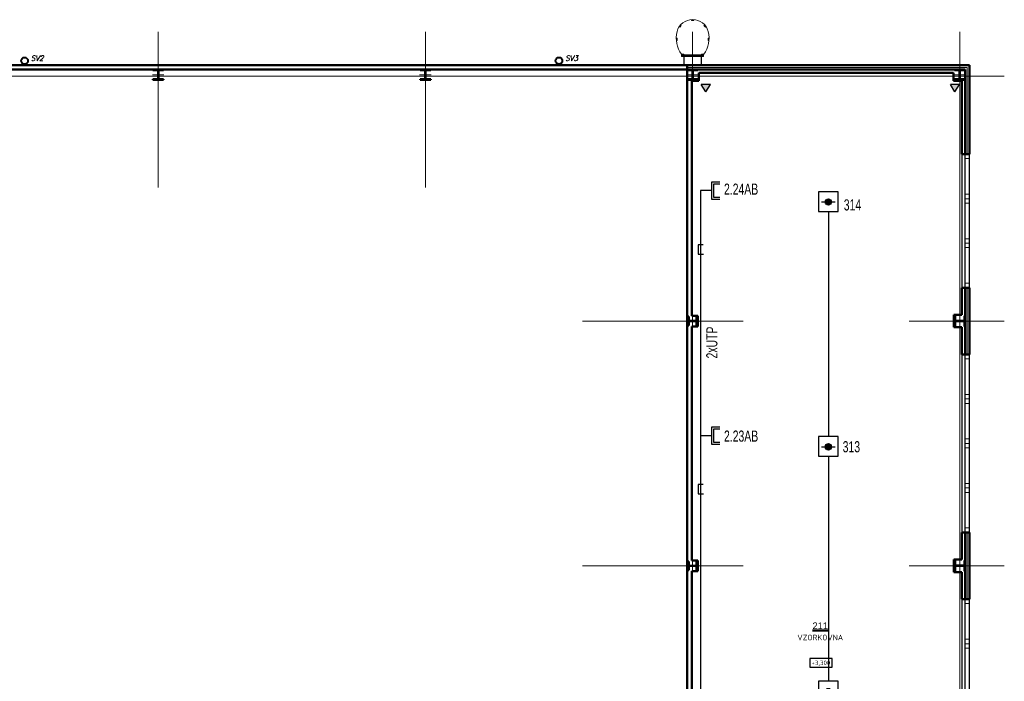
# Model space of a CAD drawing. Header units: millimetres. Extents: x -102634 to 407724, y -68883 to 155589.
# Tile 27 of 80: x 82334 to 104444, y 27723 to 42590. Entities that reach past the tile are written whole.
import ezdxf
from ezdxf.enums import TextEntityAlignment as Align
from ezdxf.lldxf.tags import DXFTag

# ---------------------------------------------------------------- set-up
doc = ezdxf.new("R2010")
doc.units = ezdxf.units.MM
doc.header["$LTSCALE"] = 20
for name, color, linetype in [('_EZS', 5, 'Continuous'), ('_SK popis', 3, 'Continuous'), ('_strukturka', 3, 'Continuous'), ('_trasy', 34, 'Continuous')]:
    doc.layers.add(name, color=color, linetype=linetype)
for name, color, linetype, lineweight in [('CKIZOLACE', 7, 'Continuous', 18), ('CKOKNA', 7, 'Continuous', 18), ('CKPOPISM', 7, 'Continuous', 50), ('CKPOPISM_POPIS', 3, 'Continuous', 25), ('CKRASTR', 7, 'DASHDOT', 18), ('CKSTENY_PODROVINOU', 7, 'Continuous', 25), ('CKSTENY_REZ', 7, 'Continuous', 50), ('CKTEXTY_MALE', 8, 'Continuous', 18), ('CSPROFILY_OSY', 9, 'DASHDOT', 18), ('CSPROFILY_REZY', 7, 'Continuous', 50), ('požární žebřík', 7, 'Continuous', 15), ('ZTI-DEŠŤOVÁ-KANALIZACE', 7, 'KANALIZACE', 40)]:
    doc.layers.add(name, color=color, linetype=linetype, lineweight=lineweight)
doc.layers.add('CKKOTY_VYS', color=8, linetype='Continuous', lineweight=25, plot=False)
doc.styles.add('Arial', font='arial.ttf', dxfattribs={"width": 0.8})
doc.styles.add('ISO', font='isocp.shx')
doc.styles.add('KURZIVA', font='italic__.ttf')
doc.styles.add('ROMANS', font='ic-romans.shx', dxfattribs={"width": 0.8})
doc.styles.get("Standard").update_dxf_attribs({"font": 'isocpeur.ttf'})
tags = doc.linetypes.add('DASHDOT', pattern=[25.4, 12.7, -6.35, 0, -6.35]).pattern_tags.tags
tags[10:11] = [DXFTag(74, 4), DXFTag(75, 0), DXFTag(340, '0'), DXFTag(46, 0.0), DXFTag(50, 0.0), DXFTag(44, 0.0), DXFTag(45, 0.0)]
tags[8:9] = [DXFTag(74, 4), DXFTag(75, 0), DXFTag(340, '0'), DXFTag(46, 0.0), DXFTag(50, 0.0), DXFTag(44, 0.0), DXFTag(45, 0.0)]
tags[6:7] = [DXFTag(74, 4), DXFTag(75, 0), DXFTag(340, '0'), DXFTag(46, 0.0), DXFTag(50, 0.0), DXFTag(44, 0.0), DXFTag(45, 0.0)]
tags[4:5] = [DXFTag(74, 4), DXFTag(75, 0), DXFTag(340, '0'), DXFTag(46, 0.0), DXFTag(50, 0.0), DXFTag(44, 0.0), DXFTag(45, 0.0)]
doc.linetypes.add('IZOLACE_POLYSTYREN_PENOVY', pattern='A,0.001,[228,CADKON.SHX,S=0.1,R=0,X=0,Y=0],-2', length=2.001)
doc.linetypes.add('KANALIZACE', pattern='A,30,-3.5,["C",Standard,S=2.54,R=0,X=-3.81,Y=-1.27],-0.001', length=33.501)

# ---------------------------------------------------------------- blocks, each defined once
blk = doc.blocks.new('SK2_stěna')
for p, q in [((241, 0), (0, 0)), ((429, 192), (241, 192)), ((241, 192), (241, -192)), ((429, 149), (288, 149)), ((288, 149), (288, -147)), ((241, -192), (429, -192)), ((288, -147), (429, -147))]:
    blk.add_line(p, q)
blk = doc.blocks.new('OK')
h = blk.add_hatch(color=256)
edge = h.paths.add_edge_path()
edge.add_arc((0, 0), 71.5, 0, 360)
blk.add_line((-158, 2), (154, 2))
blk.add_lwpolyline([(217, -213), (217, 231), (-220, 231), (-220, -213)], close=True)
blk.add_circle((0, 0), 71.5)
blk = doc.blocks.new('*U634')
at = {"color": 0, "linetype": 'ByBlock', "lineweight": -2}
blk.add_lwpolyline([(-5, -2), (5, -2), (5, 2), (-5, 2), (-5, -2)], dxfattribs=at)
blk = doc.blocks.new('CK_S_EXT_HEAHEA200')
at = {"transparency": 33554687}
for p, q in [((-100, 95), (100, 95)), ((-100, 95), (-100, 85)), ((-100, 85), (-21.25, 85)), ((-3.25, -67), (-3.25, 67)), ((3.25, -67), (3.25, 67)), ((100, 85), (21.25, 85)), ((100, 95), (100, 85)), ((-100, -95), (-100, -85)), ((-100, -85), (-21.25, -85)), ((-100, -95), (100, -95)), ((100, -85), (21.25, -85)), ((100, -95), (100, -85))]:
    blk.add_line(p, q, dxfattribs=at)
for centre, start, end in [((-21.25, 67), 0, 90), ((21.25, 67), 90, 180), ((-21.25, -67), 270, 0), ((21.25, -67), 180, 270)]:
    blk.add_arc(centre, 18, start, end, dxfattribs=at)
blk = doc.blocks.new('CK_S_EXT_HEAHEA240')
at = {"transparency": 33554687}
for p, q in [((-120, 115), (120, 115)), ((-120, 115), (-120, 103)), ((-120, 103), (-24.75, 103)), ((-3.75, -82), (-3.75, 82)), ((3.75, -82), (3.75, 82)), ((120, 103), (24.75, 103)), ((120, 115), (120, 103)), ((-120, -115), (-120, -103)), ((-120, -103), (-24.75, -103)), ((-120, -115), (120, -115)), ((120, -103), (24.75, -103)), ((120, -115), (120, -103))]:
    blk.add_line(p, q, dxfattribs=at)
for centre, start, end in [((-24.75, 82), 0, 90), ((24.75, 82), 90, 180), ((-24.75, -82), 270, 0), ((24.75, -82), 180, 270)]:
    blk.add_arc(centre, 21, start, end, dxfattribs=at)
blk = doc.blocks.new('CKBL2010716103017', base_point=(100311, 27942))
blk = doc.blocks.new('žebřík')
at = {"layer": 'požární žebřík'}
for points in [[(2525, 2046), (2494, 2009), (2478, 2022), (2510, 2059)], [(2804, 2159), (2755, 2159), (2755, 2179), (2804, 2179)], [(3034, 2046), (3066, 2009), (3081, 2022), (3050, 2059)], [(2431, 1761), (2434, 1713), (2414, 1711), (2411, 1760)], [(3128, 1761), (3125, 1713), (3145, 1711), (3148, 1760)], [(2581, 1353), (2581, 1403), (2531, 1403), (2531, 1353)], [(2976, 1355), (2581, 1355), (2581, 1387), (2976, 1387)], [(3026, 1353), (3026, 1403), (2976, 1403), (2976, 1353)]]:
    blk.add_lwpolyline(points, close=True, dxfattribs=at)
for points in [[(2508, 1158), (2587, 1158), (2587, 1399)], [(2508, 1164), (2581, 1164), (2581, 1399)], [(2531, 1403), (2581, 1353)], [(2531, 1353), (2581, 1403)], [(3026, 1371), (2531, 1371)], [(2587, 1399), (2581, 1399)], [(3049, 1158), (2970, 1158), (2970, 1399)], [(2970, 1399), (2976, 1399)], [(2976, 1403), (3026, 1353)], [(2976, 1353), (3026, 1403)], [(3049, 1164), (2976, 1164), (2976, 1399)], [(2508, 1164), (2508, 1158)], [(2542, 1182), (2542, 1133)], [(3015, 1182), (3015, 1133)], [(3049, 1158), (3049, 1164)]]:
    blk.add_lwpolyline(points, dxfattribs=at)
for centre in [(2556, 1378), (3001, 1378)]:
    blk.add_circle(centre, 25, dxfattribs=at)
for centre, radius, start, end in [((2780, 1816), 364, 15.71, 164.29), ((3031, 1767), 619, 166.2737, 216.0695), ((2529, 1767), 619, 323.9305, 13.7263)]:
    blk.add_arc(centre, radius, start, end, dxfattribs=at)
blk = doc.blocks.new('žlab soklový')
at = {"layer": '_trasy'}
h = blk.add_hatch(color=256, dxfattribs=at)
edge = h.paths.add_edge_path()
edge.add_line((395, 0), (557, -103))
edge = h.paths.add_edge_path()
edge.add_line((395, 0), (557, 103))
edge = h.paths.add_edge_path()
edge.add_line((557, -103), (557, 103))
h.paths.add_polyline_path([(0, -103), (0, 103), (162, 0)])
at = {"layer": '_trasy', "linetype": 'Continuous'}
for p, q in [((162, 0), (0, 103)), ((0, -103), (0, 103)), ((162, 0), (0, -103))]:
    blk.add_line(p, q, dxfattribs=at)

msp = doc.modelspace()

# ---------------------------------------------------------------- linework, layer by layer
at = {"layer": '_EZS'}
for p, q in [((100493, 38279), (100493, 33223)), ((100493, 32779), (100493, 27723))]:
    msp.add_line(p, q, dxfattribs=at)
at = {"layer": '_strukturka'}
for p, q in [((97625, 38748), (97625, 19499)), ((97681, 37532), (97566, 37532)), ((97566, 37532), (97566, 37324)), ((97566, 37324), (97687, 37324)), ((97681, 32146), (97566, 32146)), ((97566, 32146), (97566, 31937)), ((97566, 31937), (97687, 31937))]:
    msp.add_line(p, q, dxfattribs=at)
at = {"layer": 'CKIZOLACE', "linetype": 'IZOLACE_POLYSTYREN_PENOVY', "ltscale": 5}
for points in [[(97324, 41518), (103614, 41518), (103614, 39568)], [(103614, 35068), (103614, 36568)], [(103614, 29568), (103614, 31068)]]:
    msp.add_lwpolyline(points, dxfattribs=at)
at = {"layer": 'CKOKNA'}
for p, q in [((103564, 39468), (103564, 39568)), ((103664, 39568), (103564, 39568)), ((103564, 38668), (103564, 39468)), ((103664, 39468), (103564, 39468)), ((103664, 39468), (103664, 39568)), ((103664, 38668), (103664, 39468)), ((103664, 38668), (103564, 38668)), ((103564, 38668), (103564, 38568)), ((103664, 38568), (103564, 38568)), ((103564, 38568), (103564, 38468)), ((103664, 38668), (103664, 38568)), ((103664, 38568), (103664, 38468)), ((103564, 37668), (103564, 38468)), ((103664, 38468), (103564, 38468)), ((103664, 37668), (103664, 38468)), ((103664, 37668), (103564, 37668)), ((103564, 37668), (103564, 37568)), ((103664, 37668), (103664, 37568)), ((103664, 37568), (103564, 37568)), ((103564, 37568), (103564, 37468)), ((103564, 36668), (103564, 37468)), ((103664, 37468), (103564, 37468)), ((103664, 37568), (103664, 37468)), ((103664, 36668), (103664, 37468)), ((103664, 36668), (103564, 36668)), ((103564, 36668), (103564, 36568)), ((103664, 36568), (103564, 36568)), ((103664, 36668), (103664, 36568)), ((103564, 34968), (103564, 35068)), ((103664, 35068), (103564, 35068)), ((103564, 34168), (103564, 34968)), ((103664, 34968), (103564, 34968)), ((103664, 34968), (103664, 35068)), ((103664, 34168), (103664, 34968)), ((103664, 34168), (103564, 34168)), ((103564, 34168), (103564, 34068)), ((103664, 34068), (103564, 34068)), ((103564, 34068), (103564, 33968)), ((103664, 34168), (103664, 34068)), ((103664, 34068), (103664, 33968)), ((103564, 33168), (103564, 33968)), ((103664, 33968), (103564, 33968)), ((103664, 33168), (103664, 33968)), ((103664, 33168), (103564, 33168)), ((103564, 33168), (103564, 33068)), ((103664, 33168), (103664, 33068)), ((103664, 33068), (103564, 33068)), ((103564, 33068), (103564, 32968)), ((103564, 32168), (103564, 32968)), ((103664, 32968), (103564, 32968)), ((103664, 33068), (103664, 32968)), ((103664, 32168), (103664, 32968)), ((103664, 32168), (103564, 32168)), ((103564, 32168), (103564, 32068)), ((103664, 32068), (103564, 32068)), ((103564, 32068), (103564, 31968)), ((103664, 32168), (103664, 32068)), ((103664, 32068), (103664, 31968)), ((103564, 31168), (103564, 31968)), ((103664, 31968), (103564, 31968)), ((103664, 31168), (103664, 31968)), ((103664, 31168), (103564, 31168)), ((103564, 31168), (103564, 31068)), ((103664, 31068), (103564, 31068)), ((103664, 31168), (103664, 31068)), ((103564, 29468), (103564, 29568)), ((103664, 29568), (103564, 29568)), ((103564, 28668), (103564, 29468)), ((103664, 29468), (103564, 29468)), ((103664, 29468), (103664, 29568)), ((103664, 28668), (103664, 29468)), ((103664, 28668), (103564, 28668)), ((103564, 28668), (103564, 28568)), ((103664, 28568), (103564, 28568)), ((103564, 28568), (103564, 28468)), ((103664, 28668), (103664, 28568)), ((103664, 28568), (103664, 28468)), ((103564, 27668), (103564, 28468)), ((103664, 28468), (103564, 28468)), ((103664, 27668), (103664, 28468))]:
    msp.add_line(p, q, dxfattribs=at)
at = {"layer": 'CKRASTR'}
for p, q in [((85444, 38818), (85444, 42318)), ((91444, 38818), (91444, 42318)), ((97444, 34685), (97444, 42318)), ((103444, 6677), (103444, 42318)), ((49931, 41318), (104444, 41318)), ((94970, 35818), (98578, 35818)), ((102311, 35818), (104444, 35818)), ((97444, 29185), (97444, 31451)), ((94970, 30318), (98578, 30318)), ((102311, 30318), (104444, 30318))]:
    msp.add_line(p, q, dxfattribs=at)
at = {"layer": 'CKSTENY_PODROVINOU'}
for p, q in [((97324, 41568), (103664, 41568)), ((97324, 41468), (97324, 41568)), ((97324, 41468), (103564, 41468)), ((103564, 41468), (103564, 39568)), ((103664, 41568), (103664, 39568)), ((103489, 39568), (103489, 36568)), ((103564, 36568), (103564, 39568)), ((103564, 39568), (103664, 39568)), ((103664, 36568), (103664, 39568)), ((103564, 35068), (103564, 36568)), ((103564, 36568), (103664, 36568)), ((103489, 35068), (103489, 31068)), ((103564, 31068), (103564, 35068)), ((103564, 35068), (103664, 35068)), ((103664, 31068), (103664, 35068)), ((103564, 29568), (103564, 31068)), ((103564, 31068), (103664, 31068)), ((103489, 29568), (103489, 25568)), ((103564, 25568), (103564, 29568)), ((103564, 29568), (103664, 29568)), ((103664, 25568), (103664, 29568))]:
    msp.add_line(p, q, dxfattribs=at)
at = {"layer": 'CKSTENY_REZ'}
for p, q in [((103664, 41568), (61224, 41568)), ((103564, 41468), (61324, 41468)), ((97324, 41468), (97324, 41568)), ((97324, 41468), (97424, 41468)), ((97324, 19398), (97324, 41468)), ((97584, 41218), (97584, 41393)), ((97584, 41393), (103304, 41393)), ((103304, 41218), (103304, 41393)), ((103564, 39568), (103564, 41468)), ((103664, 39568), (103664, 41568)), ((97424, 41218), (97584, 41218)), ((97424, 35938), (97424, 41218)), ((103489, 41218), (103304, 41218)), ((103489, 41218), (103489, 39568)), ((103489, 39568), (103564, 39568)), ((103664, 39568), (103564, 39568)), ((103564, 36568), (103489, 36568)), ((103489, 36568), (103489, 35958)), ((103564, 35068), (103564, 36568)), ((103664, 36568), (103564, 36568)), ((103664, 35068), (103664, 36568)), ((97424, 35938), (97559, 35938)), ((97559, 35938), (97559, 35698)), ((103489, 35958), (103309, 35958)), ((103309, 35958), (103309, 35678)), ((97559, 35698), (97424, 35698)), ((97424, 30438), (97424, 35698)), ((103309, 35678), (103489, 35678)), ((103489, 35678), (103489, 35068)), ((103489, 35068), (103564, 35068)), ((103664, 35068), (103564, 35068)), ((103564, 31068), (103489, 31068)), ((103489, 31068), (103489, 30458)), ((103564, 29568), (103564, 31068)), ((103664, 31068), (103564, 31068)), ((103664, 29568), (103664, 31068)), ((97424, 30438), (97559, 30438)), ((97559, 30438), (97559, 30198)), ((103489, 30458), (103309, 30458)), ((103309, 30458), (103309, 30178)), ((97559, 30198), (97424, 30198)), ((97424, 24938), (97424, 30198)), ((103309, 30178), (103489, 30178)), ((103489, 30178), (103489, 29568)), ((103489, 29568), (103564, 29568)), ((103664, 29568), (103564, 29568))]:
    msp.add_line(p, q, dxfattribs=at)
at = {"layer": 'CSPROFILY_OSY'}
for p, q in [((85574, 41353), (85314, 41353)), ((85444, 41513), (85444, 41228)), ((91574, 41353), (91314, 41353)), ((91444, 41513), (91444, 41228)), ((97574, 41353), (97314, 41353)), ((97444, 41513), (97444, 41228)), ((103574, 41353), (103314, 41353)), ((103444, 41513), (103444, 41228)), ((97444, 35708), (97444, 35928)), ((103444, 35968), (103444, 35668)), ((97549, 35818), (97339, 35818)), ((103299, 35818), (103569, 35818)), ((97549, 30318), (97339, 30318)), ((97444, 30208), (97444, 30428)), ((103299, 30318), (103569, 30318)), ((103444, 30468), (103444, 30168))]:
    msp.add_line(p, q, dxfattribs=at)
at = {"layer": 'ZTI-DEŠŤOVÁ-KANALIZACE'}
for centre in [(82444, 41668), (94444, 41668)]:
    msp.add_circle(centre, 75, dxfattribs=at)

# ---------------------------------------------------------------- block references
msp.add_blockref('žebřík', (94666, 40411))
at = {"layer": '_EZS'}
for p in [(100494, 38492), (100494, 32992), (100494, 27492)]:
    msp.add_blockref('OK', p, dxfattribs=at)
at = {"layer": '_strukturka', "xscale": -1, "rotation": 90}
for p in [(97741, 41132), (103337, 41132)]:
    msp.add_blockref('žlab soklový', p, dxfattribs=at)
at = {"layer": '_strukturka'}
for p in [(97625, 38748), (97625, 33241)]:
    msp.add_blockref('SK2_stěna', p, dxfattribs=at)
at = {"layer": 'CKKOTY_VYS'}
ref = msp.add_blockref('*U634', (100326, 28139), dxfattribs=dict(at, xscale=50, yscale=50, zscale=50))
ref.add_attrib('Výška', '+3,300', dxfattribs={"layer": '0', "color": 0, "linetype": 'ByBlock', "lineweight": -2, "height": 100, "style": 'ISO'}).set_placement((100326, 28139), align=Align.MIDDLE_CENTER)
at = {"layer": 'CKPOPISM'}
ref = msp.add_blockref('CKBL2010716103017', (100311, 28645), dxfattribs=dict(at, xscale=0.5, yscale=0.5, zscale=0.5))
ref.add_attrib('JMENO', 'VZORKOVNA', dxfattribs={"layer": 'CKPOPISM_POPIS', "height": 125}).set_placement((100311, 28645), align=Align.CENTER)
ref.add_attrib('CISLO', '%%U211', dxfattribs={"height": 150, "style": 'Arial'}).set_placement((100311, 28895), align=Align.CENTER)
at = {"layer": 'CSPROFILY_REZY'}
for name, p, rotation in [('CK_S_EXT_HEAHEA240', (85444, 41353), 180), ('CK_S_EXT_HEAHEA240', (91444, 41353), 180), ('CK_S_EXT_HEAHEA240', (97444, 41353), 180), ('CK_S_EXT_HEAHEA240', (103444, 41353), 180), ('CK_S_EXT_HEAHEA200', (97444, 35818), 90), ('CK_S_EXT_HEAHEA240', (103444, 35818), 270), ('CK_S_EXT_HEAHEA200', (97444, 30318), 90), ('CK_S_EXT_HEAHEA240', (103444, 30318), 270)]:
    msp.add_blockref(name, p, dxfattribs=dict(at, rotation=rotation))

# ---------------------------------------------------------------- texts
at = {"layer": '_EZS', "style": 'ROMANS', "width": 0.7}
for s, p in [('314', (100839, 38303)), ('313', (100815, 32869))]:
    msp.add_text(s, height=250, dxfattribs=at).set_placement(p)
at = {"layer": '_SK popis', "style": 'ROMANS', "width": 0.7}
for s, p in [('2.24AB', (98150, 38657)), ('2.23AB', (98150, 33108))]:
    msp.add_text(s, height=250, dxfattribs=at).set_placement(p)
msp.add_text('2xUTP', height=250, rotation=90, dxfattribs=at).set_placement((98001, 34978))
at = {"layer": 'CKTEXTY_MALE', "style": 'KURZIVA'}
for s, p in [('SV2', (82584, 41667)), ('SV3', (94584, 41667))]:
    msp.add_text(s, height=115, dxfattribs=at).set_placement(p)

doc.saveas('drawing.dxf')
